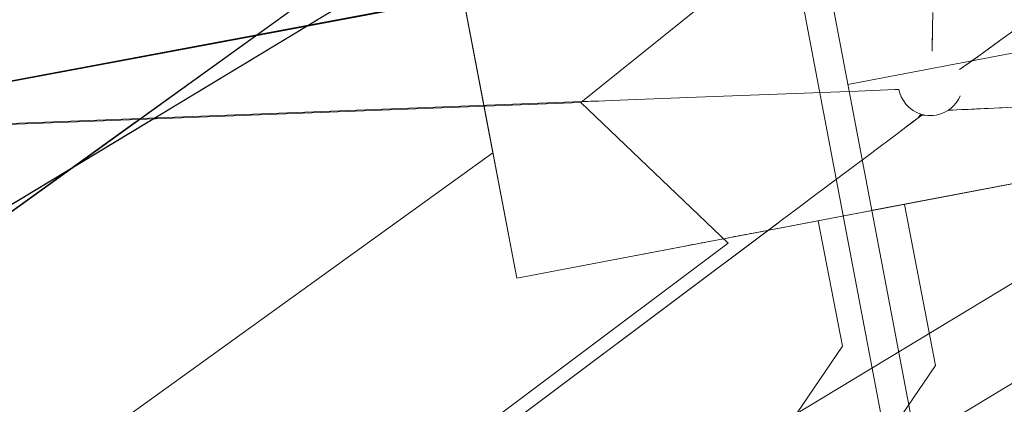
# Model space of a CAD drawing. Extents: x 3503739 to 3504470, y 5375172 to 5375561.
# Tile 87 of 121: x 3504139.304 to 3504140.987, y 5375386.525 to 5375387.183. Entities that reach past the tile are written whole.
import ezdxf

# ---------------------------------------------------------------- set-up
doc = ezdxf.new("R2010")
doc.units = 0
doc.header["$MEASUREMENT"] = 0
for name, color, linetype in [('_4WP_KANCAD__', 7, 'Continuous'), ('BHM_WA', 7, 'Continuous'), ('K_FLURSTUECKE', 7, 'Continuous'), ('W-SCHE__CLIPPING', 7, 'Continuous'), ('W-SCHESTEMPEL1', 7, 'Continuous')]:
    doc.layers.add(name, color=color, linetype=linetype)

msp = doc.modelspace()

# ---------------------------------------------------------------- linework, layer by layer
at = {"layer": '_4WP_KANCAD__', "color": 1, "linetype": 'Continuous', "lineweight": 18}
for points in [[(3504140.816657, 5375386.86713), (3504140.869519, 5375386.591572), (3504140.869519, 5375386.591572), (3504138.681028, 5375383.371839), (3504138.556972, 5375383.456161), (3504140.710481, 5375386.624428), (3504140.710481, 5375386.624428), (3504140.669343, 5375386.83887)], [(3504140.816657, 5375386.86713), (3504140.869519, 5375386.591572), (3504138.681028, 5375383.371839)], [(3504140.669343, 5375386.83887), (3504140.710481, 5375386.624428), (3504138.556972, 5375383.456161)]]:
    msp.add_lwpolyline(points, dxfattribs=at)
at = {"layer": 'BHM_WA', "color": 252, "linetype": 'Continuous', "lineweight": 13}
msp.add_polyline3d([(3504133.971197, 5375386.799406, 0), (3504140.263714, 5375387.041144, 0), (3504140.515426, 5375386.800589, 0), (3504136.84791, 5375384.050208, 0), (3504141.915265, 5375387.113728, 0), (3504149.147525, 5375389.159739, 0), (3504149.215702, 5375393.073069, 0), (3504140.951364, 5375392.424161, 0), (3504140.874478, 5375387.53331, 0), (3504140.951364, 5375392.424161, 0), (3504133.971197, 5375386.799406, 0), (3504140.263714, 5375387.041144, 0), (3504140.874478, 5375387.53331, 0), (3504141.451507, 5375387.484936, 0), (3504149.215702, 5375393.073069, 0), (3504140.951364, 5375392.424161, 0), (3504140.945822, 5375392.429618, 0), (3504133.960513, 5375386.800725, 0)], dxfattribs=at)
at = {"layer": 'BHM_WA', "color": 254, "linetype": 'Continuous', "lineweight": 13}
for points in [[(3504136.901448, 5375385.422853, 0), (3504142.279496, 5375388.674205, 0), (3504141.865607, 5375389.358819, 0), (3504140.893941, 5375388.771389, 0), (3504137.88051, 5375386.949589, 0)], [(3504136.901448, 5375385.422853, 0), (3504139.521381, 5375387.00676, 0), (3504139.531743, 5375387.013024, 0), (3504140.879104, 5375387.827584, 0), (3504140.880655, 5375387.828522, 0), (3504140.882705, 5375387.829761, 0), (3504140.884735, 5375387.830989, 0), (3504140.886741, 5375387.832202, 0), (3504140.88872, 5375387.833398, 0), (3504140.890666, 5375387.834574, 0), (3504140.892578, 5375387.83573, 0), (3504140.89445, 5375387.836862, 0), (3504140.896279, 5375387.837968, 0), (3504140.898063, 5375387.839046, 0), (3504140.899797, 5375387.840094, 0), (3504140.901478, 5375387.841111, 0), (3504140.903103, 5375387.842093, 0), (3504140.904669, 5375387.84304, 0), (3504140.906173, 5375387.843949, 0), (3504140.907612, 5375387.844819, 0), (3504140.908984, 5375387.845649, 0), (3504140.911516, 5375387.847179, 0), (3504140.91375, 5375387.84853, 0), (3504142.279496, 5375388.674205, 0)], [(3504141.108057, 5375388.144546, 0), (3504140.883414, 5375388.101708, 0), (3504139.929298, 5375387.919765, 0), (3504140.154079, 5375386.741006, 0)], [(3504141.332838, 5375386.965787, 0), (3504140.765624, 5375386.857623, 0), (3504140.762045, 5375386.85694, 0), (3504140.757953, 5375386.85616, 0), (3504140.558357, 5375386.818099, 0), (3504140.557866, 5375386.818005, 0), (3504140.553449, 5375386.817163, 0), (3504140.54897, 5375386.816309, 0), (3504140.544438, 5375386.815444, 0), (3504140.539863, 5375386.814572, 0), (3504140.535255, 5375386.813693, 0), (3504140.530623, 5375386.81281, 0), (3504140.525976, 5375386.811924, 0), (3504140.521324, 5375386.811037, 0), (3504140.516676, 5375386.81015, 0), (3504140.479775, 5375386.803114, 0), (3504140.474619, 5375386.80213, 0), (3504140.469486, 5375386.801152, 0), (3504140.464386, 5375386.800179, 0), (3504140.459329, 5375386.799215, 0), (3504140.454325, 5375386.79826, 0), (3504140.449383, 5375386.797318, 0), (3504140.444512, 5375386.796389, 0), (3504140.154079, 5375386.741006, 0), (3504140.098857, 5375387.030591, 0), (3504140.098058, 5375387.03478, 0), (3504139.929298, 5375387.919765, 0), (3504140.154079, 5375386.741006, 0), (3504141.332838, 5375386.965787, 0)], [(3504139.929298, 5375387.919765, 0), (3504140.098058, 5375387.03478, 0), (3504140.098857, 5375387.030591, 0), (3504140.154079, 5375386.741006, 0), (3504140.444512, 5375386.796389, 0), (3504140.449383, 5375386.797318, 0), (3504140.454325, 5375386.79826, 0), (3504140.459329, 5375386.799215, 0), (3504140.464386, 5375386.800179, 0), (3504140.469486, 5375386.801152, 0), (3504140.474619, 5375386.80213, 0), (3504140.479775, 5375386.803114, 0), (3504140.516676, 5375386.81015, 0), (3504140.521324, 5375386.811037, 0), (3504140.525976, 5375386.811924, 0), (3504140.530623, 5375386.81281, 0), (3504140.535255, 5375386.813693, 0), (3504140.539863, 5375386.814572, 0), (3504140.544438, 5375386.815444, 0), (3504140.54897, 5375386.816309, 0), (3504140.553449, 5375386.817163, 0), (3504140.557866, 5375386.818005, 0), (3504140.558357, 5375386.818099, 0), (3504140.757953, 5375386.85616, 0), (3504140.762045, 5375386.85694, 0), (3504140.765624, 5375386.857623, 0), (3504141.332838, 5375386.965787, 0)], [(3504135.941338, 5375386.996153, 0), (3504139.959315, 5375387.762353, 0), (3504140.098058, 5375387.03478, 0), (3504140.098857, 5375387.030591, 0), (3504140.113235, 5375386.955192, 0), (3504137.558406, 5375385.112845, 0), (3504137.475733, 5375385.546383, 0), (3504139.499627, 5375387.005862, 0), (3504139.50831, 5375387.012124, 0), (3504139.992855, 5375387.36154, 0), (3504137.82047, 5375386.947282, 0), (3504137.748752, 5375386.933606, 0), (3504136.016265, 5375386.603234, 0), (3504139.992855, 5375387.36154, 0), (3504139.50831, 5375387.012124, 0), (3504139.499627, 5375387.005862, 0), (3504137.475733, 5375385.546383, 0), (3504137.558406, 5375385.112845, 0), (3504140.113235, 5375386.955192, 0), (3504139.959315, 5375387.762353, 0), (3504135.941338, 5375386.996153, 0)], [(3504135.941338, 5375386.996153, 0), (3504139.959315, 5375387.762353, 0), (3504140.098058, 5375387.03478, 0), (3504140.098857, 5375387.030591, 0), (3504140.113235, 5375386.955192, 0), (3504137.558406, 5375385.112845, 0), (3504137.475733, 5375385.546383, 0), (3504139.499627, 5375387.005862, 0), (3504139.50831, 5375387.012124, 0), (3504139.992855, 5375387.36154, 0), (3504137.82047, 5375386.947282, 0), (3504137.748752, 5375386.933606, 0), (3504136.016265, 5375386.603234, 0), (3504139.992855, 5375387.36154, 0), (3504137.475733, 5375385.546383, 0), (3504137.558406, 5375385.112845, 0), (3504140.113235, 5375386.955192, 0), (3504139.959315, 5375387.762353, 0), (3504135.941338, 5375386.996153, 0)], [(3504141.375307, 5375387.431987, 0), (3504140.981186, 5375387.148326, 0), (3504140.971061, 5375387.141039, 0), (3504140.967896, 5375387.138761, 0), (3504140.947009, 5375387.123728, 0), (3504140.935964, 5375387.115779, 0), (3504140.934727, 5375387.114888, 0), (3504140.934717, 5375387.114882, 0), (3504140.934601, 5375387.114798, 0), (3504140.934334, 5375387.114606, 0), (3504140.92757, 5375387.109737, 0), (3504140.927458, 5375387.109657, 0), (3504140.927192, 5375387.109465, 0), (3504140.910738, 5375387.097623, 0), (3504140.910823, 5375387.097431, 0), (3504140.910738, 5375387.097623, 0), (3504140.927192, 5375387.109465, 0), (3504140.927458, 5375387.109657, 0), (3504140.92757, 5375387.109737, 0), (3504140.934334, 5375387.114606, 0), (3504140.934601, 5375387.114798, 0), (3504140.934717, 5375387.114882, 0), (3504140.934727, 5375387.114888, 0), (3504140.935964, 5375387.115779, 0), (3504140.947009, 5375387.123728, 0), (3504140.967896, 5375387.138761, 0), (3504140.971061, 5375387.141039, 0), (3504140.981186, 5375387.148326, 0), (3504141.375307, 5375387.431987, 0)], [(3504137.437491, 5375385.746924, 0), (3504140.043239, 5375387.322254, 0), (3504139.531743, 5375387.013024, 0), (3504139.521381, 5375387.00676, 0), (3504137.437491, 5375385.746924, 0)], [(3504140.864907, 5375387.19548, 0), (3504140.864489, 5375387.168926, 0), (3504140.864315, 5375387.157843, 0), (3504140.86431, 5375387.157546, 0), (3504140.864291, 5375387.156338, 0), (3504140.86422, 5375387.151813, 0), (3504140.864219, 5375387.15175, 0), (3504140.864218, 5375387.151687, 0), (3504140.864152, 5375387.147493, 0), (3504140.864086, 5375387.143249, 0), (3504140.864014, 5375387.138662, 0), (3504140.863862, 5375387.129014, 0), (3504140.864922, 5375387.128917, 0), (3504140.863862, 5375387.129014, 0), (3504140.864014, 5375387.138662, 0), (3504140.864086, 5375387.143249, 0), (3504140.864152, 5375387.147493, 0), (3504140.864218, 5375387.151687, 0), (3504140.864219, 5375387.15175, 0), (3504140.86422, 5375387.151813, 0), (3504140.864291, 5375387.156338, 0), (3504140.86431, 5375387.157546, 0), (3504140.864315, 5375387.157843, 0), (3504140.864489, 5375387.168926, 0), (3504140.864907, 5375387.19548, 0)], [(3504134.282197, 5375386.812976, 0), (3504140.265828, 5375387.042847, 0), (3504140.271826, 5375387.043078, 0), (3504140.272368, 5375387.043099, 0), (3504140.273091, 5375387.043127, 0), (3504140.274065, 5375387.043164, 0), (3504140.275404, 5375387.043215, 0), (3504140.27731, 5375387.043289, 0), (3504140.280169, 5375387.043398, 0), (3504140.284832, 5375387.043578, 0), (3504140.29359, 5375387.043914, 0), (3504140.315495, 5375387.044756, 0), (3504140.461112, 5375387.05035, 0), (3504140.7368, 5375387.060941, 0), (3504140.800307, 5375387.06338, 0), (3504140.80703, 5375387.063639, 0), (3504140.806864, 5375387.064537, 0), (3504140.80703, 5375387.063639, 0), (3504140.807902, 5375387.059852, 0), (3504140.808574, 5375387.057548, 0), (3504140.809345, 5375387.055276, 0), (3504140.810215, 5375387.05304, 0), (3504140.811181, 5375387.050843, 0), (3504140.812243, 5375387.048691, 0), (3504140.813397, 5375387.046587, 0), (3504140.814642, 5375387.044536, 0), (3504140.815975, 5375387.042541, 0), (3504140.817394, 5375387.040605, 0), (3504140.818896, 5375387.038734, 0), (3504140.820478, 5375387.03693, 0), (3504140.822137, 5375387.035196, 0), (3504140.823871, 5375387.033537, 0), (3504140.825675, 5375387.031955, 0), (3504140.827546, 5375387.030453, 0), (3504140.829482, 5375387.029034, 0), (3504140.831477, 5375387.027701, 0), (3504140.833528, 5375387.026456, 0), (3504140.835632, 5375387.025302, 0), (3504140.837784, 5375387.02424, 0), (3504140.839981, 5375387.023274, 0), (3504140.842217, 5375387.022404, 0), (3504140.84449, 5375387.021633, 0), (3504140.846793, 5375387.020961, 0), (3504140.847643, 5375387.020741, 0), (3504140.851478, 5375387.019923, 0), (3504140.853849, 5375387.019558, 0), (3504140.856235, 5375387.019297, 0), (3504140.858629, 5375387.01914, 0), (3504140.861028, 5375387.019087, 0), (3504140.863427, 5375387.01914, 0), (3504140.865822, 5375387.019297, 0), (3504140.868207, 5375387.019558, 0), (3504140.870579, 5375387.019923, 0), (3504140.872933, 5375387.020391, 0), (3504140.875263, 5375387.020961, 0), (3504140.877567, 5375387.021633, 0), (3504140.879839, 5375387.022404, 0), (3504140.882076, 5375387.023274, 0), (3504140.884272, 5375387.02424, 0), (3504140.886425, 5375387.025302, 0), (3504140.888528, 5375387.026456, 0), (3504140.886425, 5375387.025302, 0)], [(3504134.282197, 5375386.812976, 0), (3504140.265828, 5375387.042847, 0), (3504140.271826, 5375387.043078, 0), (3504140.272368, 5375387.043099, 0), (3504140.273091, 5375387.043127, 0), (3504140.274065, 5375387.043164, 0), (3504140.275404, 5375387.043215, 0), (3504140.27731, 5375387.043289, 0), (3504140.280169, 5375387.043398, 0), (3504140.284832, 5375387.043578, 0), (3504140.29359, 5375387.043914, 0), (3504140.315495, 5375387.044756, 0), (3504140.461112, 5375387.05035, 0), (3504140.7368, 5375387.060941, 0), (3504140.800307, 5375387.06338, 0), (3504140.80703, 5375387.063639, 0), (3504140.807902, 5375387.059852, 0), (3504140.808574, 5375387.057548, 0)], [(3504138.027617, 5375384.934906, 0), (3504138.225895, 5375385.054613, 0), (3504138.363206, 5375385.137626, 0), (3504138.370624, 5375385.14211, 0), (3504138.377159, 5375385.146061, 0), (3504141.534888, 5375387.055097, 0)], [(3504138.027617, 5375384.934906, 0), (3504138.225895, 5375385.054613, 0), (3504138.363206, 5375385.137626, 0), (3504138.370624, 5375385.14211, 0), (3504138.377159, 5375385.146061, 0), (3504141.534888, 5375387.055097, 0)], [(3504138.225895, 5375385.054613, 0), (3504140.600167, 5375386.835151, 0), (3504140.600567, 5375386.835451, 0), (3504140.602727, 5375386.837071, 0), (3504140.605943, 5375386.839482, 0), (3504140.610518, 5375386.842913, 0), (3504140.616928, 5375386.84772, 0), (3504140.625951, 5375386.854487, 0), (3504140.638936, 5375386.864225, 0), (3504140.658423, 5375386.878838, 0), (3504140.689805, 5375386.902373, 0), (3504140.746875, 5375386.945171, 0), (3504140.779616, 5375386.969725, 0), (3504140.783062, 5375386.972309, 0), (3504140.785827, 5375386.974382, 0), (3504140.797172, 5375386.982891, 0), (3504140.815937, 5375386.996963, 0), (3504140.817531, 5375386.998159, 0), (3504140.819459, 5375386.999604, 0), (3504140.820134, 5375387.000111, 0), (3504140.823263, 5375387.002457, 0), (3504140.824002, 5375387.003011, 0), (3504140.826332, 5375387.004759, 0), (3504140.827185, 5375387.005398, 0), (3504140.829067, 5375387.00681, 0), (3504140.829973, 5375387.007489, 0), (3504140.839347, 5375387.014519, 0), (3504140.846506, 5375387.019887, 0), (3504140.847643, 5375387.020741, 0), (3504140.851478, 5375387.019923, 0), (3504140.853849, 5375387.019558, 0), (3504140.856235, 5375387.019297, 0), (3504140.858629, 5375387.01914, 0), (3504140.861028, 5375387.019087, 0), (3504140.863427, 5375387.01914, 0), (3504140.865822, 5375387.019297, 0), (3504140.868207, 5375387.019558, 0), (3504140.870579, 5375387.019923, 0), (3504140.872933, 5375387.020391, 0), (3504140.875263, 5375387.020961, 0), (3504140.877567, 5375387.021633, 0), (3504140.879839, 5375387.022404, 0), (3504140.882076, 5375387.023274, 0), (3504140.884272, 5375387.02424, 0), (3504140.886425, 5375387.025302, 0), (3504140.888528, 5375387.026456, 0), (3504140.891096, 5375387.028034, 0), (3504140.892575, 5375387.029034, 0), (3504140.89451, 5375387.030453, 0), (3504140.896382, 5375387.031955, 0), (3504140.898186, 5375387.033537, 0), (3504140.899919, 5375387.035196, 0), (3504140.901579, 5375387.03693, 0), (3504140.903161, 5375387.038734, 0), (3504140.904663, 5375387.040605, 0), (3504140.906082, 5375387.042541, 0), (3504140.907415, 5375387.044536, 0), (3504140.90866, 5375387.046587, 0), (3504140.909814, 5375387.048691, 0), (3504140.910875, 5375387.050843, 0), (3504140.911842, 5375387.05304, 0), (3504140.912711, 5375387.055276, 0), (3504140.911842, 5375387.05304, 0), (3504140.912366, 5375387.054441, 0)], [(3504140.839981, 5375387.023274, 0), (3504140.842217, 5375387.022404, 0), (3504140.84449, 5375387.021633, 0), (3504140.84618, 5375387.021155, 0), (3504140.84449, 5375387.021633, 0), (3504140.846793, 5375387.020961, 0), (3504140.847643, 5375387.020741, 0), (3504140.847119, 5375387.020889, 0), (3504140.847643, 5375387.020741, 0), (3504140.846506, 5375387.019887, 0), (3504140.839347, 5375387.014519, 0), (3504140.829973, 5375387.007489, 0), (3504140.829067, 5375387.00681, 0), (3504140.827185, 5375387.005398, 0), (3504140.826332, 5375387.004759, 0), (3504140.824002, 5375387.003011, 0), (3504140.823263, 5375387.002457, 0), (3504140.820134, 5375387.000111, 0), (3504140.819459, 5375386.999604, 0), (3504140.817531, 5375386.998159, 0), (3504140.815937, 5375386.996963, 0), (3504140.797172, 5375386.982891, 0), (3504140.785827, 5375386.974382, 0), (3504140.783062, 5375386.972309, 0), (3504140.779616, 5375386.969725, 0), (3504140.746875, 5375386.945171, 0), (3504140.689805, 5375386.902373, 0), (3504140.658423, 5375386.878838, 0), (3504140.638936, 5375386.864225, 0), (3504140.625951, 5375386.854487, 0), (3504140.616928, 5375386.84772, 0), (3504140.610518, 5375386.842913, 0), (3504140.605943, 5375386.839482, 0), (3504140.602727, 5375386.837071, 0), (3504140.600567, 5375386.835451, 0), (3504140.600167, 5375386.835151, 0), (3504138.225895, 5375385.054613, 0)], [(3504141.024621, 5375387.034327, 0), (3504140.983243, 5375387.032377, 0), (3504140.978752, 5375387.032165, 0), (3504140.9765, 5375387.032059, 0), (3504140.96034, 5375387.031297, 0), (3504140.959844, 5375387.031274, 0), (3504140.956398, 5375387.031112, 0), (3504140.95636, 5375387.03111, 0), (3504140.956317, 5375387.031108, 0), (3504140.956267, 5375387.031106, 0), (3504140.956212, 5375387.031103, 0), (3504140.956153, 5375387.0311, 0), (3504140.956089, 5375387.031097, 0), (3504140.95602, 5375387.031094, 0), (3504140.955949, 5375387.031091, 0), (3504140.955858, 5375387.031086, 0), (3504140.955816, 5375387.031084, 0), (3504140.955742, 5375387.031081, 0), (3504140.955662, 5375387.031077, 0), (3504140.955577, 5375387.031073, 0), (3504140.955488, 5375387.031069, 0), (3504140.955372, 5375387.031063, 0), (3504140.953484, 5375387.030974, 0), (3504140.95273, 5375387.030939, 0), (3504140.9468, 5375387.030659, 0), (3504140.946702, 5375387.030655, 0), (3504140.945604, 5375387.030603, 0), (3504140.943166, 5375387.030488, 0), (3504140.943144, 5375387.030487, 0), (3504140.943122, 5375387.030486, 0), (3504140.939568, 5375387.030318, 0), (3504140.93601, 5375387.030151, 0), (3504140.935729, 5375387.030138, 0), (3504140.934404, 5375387.030075, 0), (3504140.931178, 5375387.029923, 0), (3504140.931144, 5375387.029921, 0), (3504140.927806, 5375387.029764, 0), (3504140.925236, 5375387.029643, 0), (3504140.924548, 5375387.02961, 0), (3504140.914593, 5375387.029141, 0), (3504140.906362, 5375387.028753, 0), (3504140.899346, 5375387.028423, 0), (3504140.893206, 5375387.028133, 0), (3504140.891096, 5375387.028034, 0), (3504140.888528, 5375387.026456, 0)], [(3504141.024621, 5375387.034327, 0), (3504140.983243, 5375387.032377, 0), (3504140.978752, 5375387.032165, 0), (3504140.9765, 5375387.032059, 0), (3504140.96034, 5375387.031297, 0), (3504140.959844, 5375387.031274, 0), (3504140.956398, 5375387.031112, 0), (3504140.95636, 5375387.03111, 0), (3504140.956317, 5375387.031108, 0), (3504140.956267, 5375387.031106, 0), (3504140.956212, 5375387.031103, 0), (3504140.956153, 5375387.0311, 0), (3504140.956089, 5375387.031097, 0), (3504140.95602, 5375387.031094, 0), (3504140.955949, 5375387.031091, 0), (3504140.955858, 5375387.031086, 0), (3504140.955816, 5375387.031084, 0), (3504140.955742, 5375387.031081, 0), (3504140.955662, 5375387.031077, 0), (3504140.955577, 5375387.031073, 0), (3504140.955488, 5375387.031069, 0), (3504140.955372, 5375387.031063, 0), (3504140.953484, 5375387.030974, 0), (3504140.95273, 5375387.030939, 0), (3504140.9468, 5375387.030659, 0), (3504140.946702, 5375387.030655, 0), (3504140.945604, 5375387.030603, 0), (3504140.943166, 5375387.030488, 0), (3504140.943144, 5375387.030487, 0), (3504140.943122, 5375387.030486, 0), (3504140.939568, 5375387.030318, 0), (3504140.93601, 5375387.030151, 0), (3504140.935729, 5375387.030138, 0), (3504140.934404, 5375387.030075, 0), (3504140.931178, 5375387.029923, 0), (3504140.931144, 5375387.029921, 0), (3504140.927806, 5375387.029764, 0), (3504140.925236, 5375387.029643, 0), (3504140.924548, 5375387.02961, 0), (3504140.914593, 5375387.029141, 0), (3504140.906362, 5375387.028753, 0), (3504140.899346, 5375387.028423, 0), (3504140.893206, 5375387.028133, 0), (3504140.891096, 5375387.028034, 0), (3504140.892575, 5375387.029034, 0)], [(3504140.154079, 5375386.741006, 0), (3504141.332838, 5375386.965787, 0)]]:
    msp.add_polyline3d(points, dxfattribs=at)
at = {"layer": 'K_FLURSTUECKE', "color": 252, "linetype": 'Continuous', "lineweight": 35}
for p, q in [((3504145.784493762, 5375388.297089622), (3504126.155506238, 5375384.612910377)), ((3504126.155506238, 5375384.612910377), (3504145.784493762, 5375388.297089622)), ((3504145.784493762, 5375388.297089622), (3504126.155506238, 5375384.612910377)), ((3504126.155506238, 5375384.612910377), (3504145.784493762, 5375388.297089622))]:
    msp.add_line(p, q, dxfattribs=at)
at = {"layer": 'W-SCHE__CLIPPING', "color": 7, "linetype": 'Continuous', "lineweight": 13}
msp.add_line((3504130.283541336, 5375441.701335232), (3504145.579520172, 5375361.242382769), dxfattribs=at)
at = {"layer": 'W-SCHESTEMPEL1', "color": 7, "linetype": 'Continuous', "lineweight": 13}
for p, q in [((3504140.719851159, 5375387.072287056), (3504157.911935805, 5375390.340658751)), ((3504145.638059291, 5375361.201835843), (3504140.277929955, 5375389.396853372))]:
    msp.add_line(p, q, dxfattribs=at)

doc.saveas('drawing.dxf')
